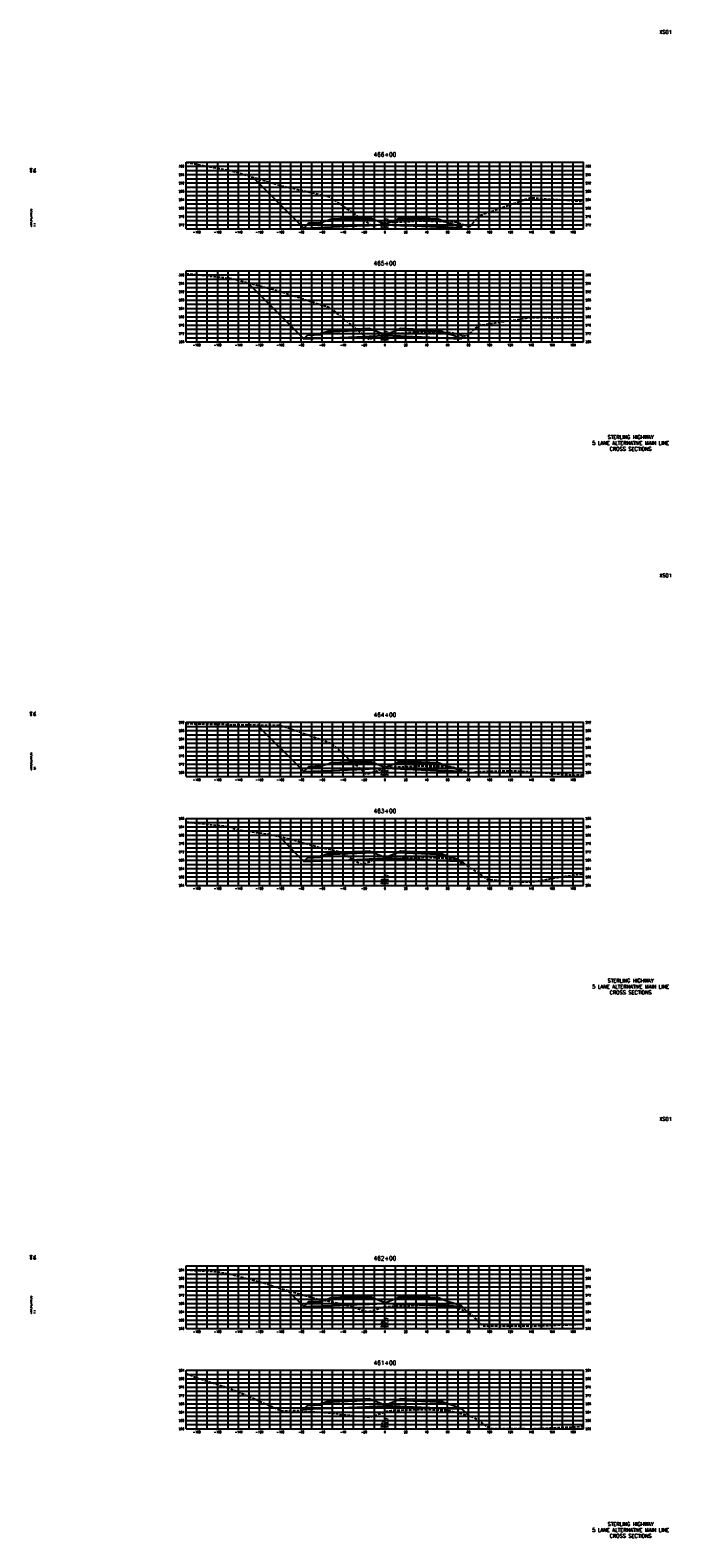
# Model space of a CAD drawing. Extents: x 37 to 10140, y -1968 to 9206.
# Tile 102 of 105: x 7337 to 7950, y 6776 to 8218. Entities that reach past the tile are written whole.
import ezdxf
from ezdxf.enums import TextEntityAlignment as Align

# ---------------------------------------------------------------- set-up
doc = ezdxf.new("R2010")
doc.units = 0
doc.header["$LTSCALE"] = 20
doc.header["$MEASUREMENT"] = 0
doc.linetypes.add('HIDDEN_050%', pattern=[0.1875, 0.125, -0.0625])
for name, color, linetype in [('S-AT-TXT175', 6, 'Continuous'), ('S-AT-TXT80', 1, 'Continuous'), ('XDATUM', 3, 'Continuous'), ('XEG', 1, 'HIDDEN_050%'), ('XFG', 2, 'Continuous'), ('XGRID', 251, 'Continuous'), ('XGRIDT', 2, 'Continuous'), ('XREF-BORDER', 7, 'Continuous')]:
    doc.layers.add(name, color=color, linetype=linetype)
doc.styles.add('L100', font='simplex.shx', dxfattribs={"height": 2})
doc.styles.add('L175', font='ROMANSM.shx', dxfattribs={"height": 3.5})
doc.styles.add('L80', font='ROMANSM.shx', dxfattribs={"height": 1.6})

# ---------------------------------------------------------------- blocks, each defined once
blk = doc.blocks.new('03025_00_att1')
at = {"layer": 'S-AT-TXT175', "style": 'L175'}
for tag, p in [('NUM', (32.402, 20.822)), ('LINE1', (30.64, 1.444)), ('LINE2', (30.64, 1.161)), ('LINE3', (30.64, 0.877))]:
    blk.add_attdef(tag, text='', height=0.175, dxfattribs=at).set_placement(p, align=Align.CENTER)
at = {"layer": 'S-AT-TXT80', "style": 'L80'}
for tag, p in [('DESIGNED', (2.094, 14.201)), ('CHECKED', (2.265, 14.201)), ('DRAFTED', (2.436, 14.201)), ('PCTB', (2.094, 11.605)), ('PSCALE', (2.265, 11.605)), ('PVIEW', (2.436, 11.605))]:
    blk.add_attdef(tag, p, '', height=0.08, rotation=90, dxfattribs=at)

msp = doc.modelspace()

# ---------------------------------------------------------------- linework, layer by layer
at = {"layer": 'XDATUM', "flags": 128}
for points in [[(7549.7, 8077.5), (7598.4, 8028.9), (7625, 8029.9), (7657, 8031.2), (7661, 8031.4), (7676, 8032), (7691, 8031.4), (7695, 8031.2), (7727, 8029.9), (7749, 8029), (7749, 8029.9), (7751.3, 8032.2)], [(7544.8, 7976.4), (7598.4, 7922.9), (7625, 7923.9), (7657, 7925.2), (7661, 7925.4), (7676, 7926), (7691, 7925.4), (7695, 7925.2), (7727, 7923.9), (7749, 7923), (7749, 7923.9), (7751.1, 7926)], [(7553.8, 7553.4), (7598.4, 7508.9), (7625, 7509.9), (7657, 7511.2), (7661, 7511.4), (7676, 7512), (7691, 7511.4), (7695, 7511.2), (7727, 7509.9), (7749, 7509), (7749, 7509.9), (7749.3, 7510.2)], [(7574.4, 7446.9), (7598.4, 7422.9), (7625, 7423.9), (7657, 7425.2), (7661, 7425.4), (7676, 7426), (7691, 7425.4), (7695, 7425.2), (7727, 7423.9), (7749, 7423), (7749, 7423.9), (7753.2, 7419.7)], [(7582.9, 7012.4), (7598.4, 6996.9), (7625, 6997.9), (7657, 6999.2), (7661, 6999.4), (7676, 7000), (7691, 6999.4), (7695, 6999.2), (7727, 6997.9), (7749, 6997), (7749, 6997.9), (7755.2, 6991.7)], [(7597, 6897.4), (7598.4, 6898.9), (7625, 6899.9), (7657, 6901.2), (7661, 6901.4), (7676, 6902), (7691, 6901.4), (7695, 6901.2), (7727, 6899.9), (7749, 6899), (7749, 6899.9), (7756.6, 6892.4)]]:
    msp.add_lwpolyline(points, dxfattribs=at)
at = {"layer": 'XEG', "flags": 128}
for points in [[(7486, 8091.7), (7524.4, 8084.6), (7527.1, 8084.4), (7572.6, 8070.6), (7575.1, 8069.8), (7620.7, 8059.4), (7623.1, 8058.8), (7626, 8056.6), (7664.4, 8030.5), (7670.7, 8032.4), (7673.5, 8033.4), (7676, 8033.8), (7677.8, 8034.1), (7680, 8034.5), (7689.4, 8034.8), (7710.8, 8035.8), (7731.2, 8035.3), (7739.9, 8035.2), (7740.9, 8034.9), (7742.6, 8034.9), (7752.8, 8031.8), (7756.4, 8030.7), (7757.3, 8030.5), (7766.8, 8040.6), (7767.2, 8041.1), (7813.3, 8057.3), (7815.2, 8058), (7861.4, 8054.8), (7863.2, 8054.6), (7866, 8054.1)], [(7486, 7985.4), (7527.4, 7980.9), (7528.7, 7980.7), (7575.4, 7968.4), (7576.9, 7967.8), (7623.4, 7952.8), (7626.5, 7950.1), (7660.6, 7922.4), (7661.9, 7922.9), (7670, 7926), (7672.1, 7926.8), (7676, 7927.3), (7677.5, 7927.5), (7679.5, 7927.7), (7700.6, 7928.9), (7708.8, 7929.2), (7731.6, 7929.1), (7739.2, 7929), (7741.9, 7928.4), (7742.7, 7928.3), (7746, 7927.4), (7752.6, 7925.6), (7753.9, 7925.2), (7765.3, 7935), (7767.5, 7936.5), (7769.5, 7936.4), (7815.5, 7943.3), (7817.6, 7943.2), (7863.5, 7943.6), (7865.8, 7943.5), (7866, 7943.4)], [(7486, 7554.8), (7522.5, 7554.1), (7527.7, 7553.7), (7533, 7553.7), (7575.7, 7553.1), (7581.2, 7551.5), (7623.7, 7536.3), (7630.1, 7531), (7658.2, 7506.3), (7661.6, 7507.4), (7667.5, 7509.4), (7673.1, 7511.4), (7676, 7512.2), (7676.2, 7512.2), (7679.2, 7512.9), (7698, 7513.8), (7710.5, 7514.3), (7727.4, 7514), (7738.6, 7513.8), (7741.2, 7513), (7742.6, 7512.7), (7753, 7508.8), (7757.2, 7507.3), (7765.3, 7509), (7800.5, 7509.7), (7815.8, 7508.6), (7857.5, 7505.5), (7863.8, 7505.8), (7866, 7506)], [(7486, 7460.6), (7518.8, 7457.2), (7528, 7456.1), (7532.6, 7453.8), (7536.6, 7452.8), (7564, 7449.2), (7581.5, 7445.3), (7612.5, 7436.6), (7628.6, 7433.3), (7629.5, 7433.1), (7634.2, 7431.4), (7653.5, 7420.1), (7655.8, 7420.4), (7666.2, 7424.8), (7672.8, 7425.3), (7673, 7425.3), (7676, 7425.3), (7679.5, 7425.4), (7690.7, 7425.9), (7710.8, 7426.8), (7724.2, 7426.5), (7738.1, 7426.1), (7740.1, 7425.3), (7742.2, 7424.6), (7748.5, 7422), (7751.5, 7420.9), (7763.5, 7412.9), (7773.8, 7406), (7793.8, 7403.8), (7816.1, 7403.2), (7853.8, 7409.6), (7864.1, 7410.6), (7866, 7410.8)], [(7486, 7032), (7515.1, 7030.5), (7528.3, 7028), (7563, 7018.7), (7576.3, 7014.3), (7610.9, 7004.3), (7624.4, 7001.7), (7635.3, 6999.7), (7659.6, 6992), (7668.8, 6994.6), (7674.7, 6996.7), (7676, 6996.9), (7676.5, 6997), (7680.9, 6997.4), (7692.6, 6997.8), (7711, 6998.6), (7721.6, 6998.4), (7737.7, 6998), (7739.7, 6997.4), (7741.2, 6997), (7750.4, 6993.7), (7754.6, 6992.2), (7760.1, 6988), (7769.9, 6978.4), (7786.7, 6978.6), (7802.7, 6978.5), (7816.4, 6978.6), (7830.5, 6978.9), (7864.4, 6980.1), (7866, 6980.2)], [(7486, 6933), (7497.8, 6928.2), (7528.6, 6918.4), (7545.9, 6911.1), (7576.7, 6897.3), (7594.1, 6897.7), (7624.7, 6895.1), (7650.1, 6892.1), (7661.9, 6891.2), (7673.6, 6895.3), (7674.5, 6895.6), (7676, 6896.1), (7678, 6896.8), (7679, 6897), (7682.1, 6897.7), (7688.8, 6897.9), (7711.1, 6898.6), (7717.4, 6898.4), (7737.2, 6897.7), (7738.2, 6897.4), (7740.8, 6896.7), (7747.2, 6895.1), (7760.4, 6891.3), (7772.9, 6882.7), (7777.4, 6880.3), (7790.7, 6880.4), (7816.7, 6880.1), (7834.8, 6880.9), (7864.7, 6882.3), (7866, 6882.3)]]:
    msp.add_lwpolyline(points, dxfattribs=at)
at = {"layer": 'XFG', "flags": 128}
for points in [[(7598.4, 8028.9), (7598.4, 8028.9), (7549.7, 8077.5)], [(7676, 8032.7), (7664, 8037.5), (7661, 8037.4), (7657, 8037.2), (7625, 8035.9), (7620.4, 8035.7), (7615, 8033.9), (7615, 8032.9), (7602, 8032.4), (7598.4, 8028.9), (7625, 8029.9), (7657, 8031.2), (7661, 8031.4), (7676, 8032), (7676, 8032.7)], [(7661, 8037.7), (7657, 8037.5), (7625, 8036.3), (7625, 8037.3), (7620.4, 8035.7), (7625, 8035.9), (7657, 8037.2), (7661, 8037.4), (7664, 8037.5), (7661, 8038.7), (7661, 8037.7)], [(7661, 8038.7), (7657, 8038.5), (7625, 8037.3), (7625, 8036.9), (7657, 8038.2), (7661, 8038.4), (7661, 8038.7)], [(7661, 8038.4), (7657, 8038.2), (7625, 8036.9), (7625, 8036.3), (7657, 8037.5), (7661, 8037.7), (7661, 8038.4)], [(7676, 8032.7), (7688, 8037.5), (7691, 8037.4), (7695, 8037.2), (7727, 8035.9), (7731.6, 8035.7), (7749, 8029.9), (7749, 8029), (7727, 8029.9), (7695, 8031.2), (7691, 8031.4), (7676, 8032)], [(7691, 8038.7), (7688, 8037.5), (7691, 8037.4), (7695, 8037.2), (7727, 8035.9), (7731.6, 8035.7), (7727, 8037.3), (7727, 8036.3), (7695, 8037.5), (7691, 8037.7), (7691, 8038.7)], [(7691, 8038.7), (7691, 8038.4), (7695, 8038.2), (7727, 8036.9), (7727, 8037.3), (7695, 8038.5), (7691, 8038.7)], [(7691, 8038.4), (7691, 8037.7), (7695, 8037.5), (7727, 8036.3), (7727, 8036.9), (7695, 8038.2), (7691, 8038.4)], [(7615, 8033.9), (7614, 8033.9), (7614, 8033.5), (7604, 8033.1), (7604, 8033.5), (7603, 8033.4), (7602, 8032.4), (7615, 8032.9), (7615, 8033.9)], [(7614, 8033.9), (7604, 8033.5), (7604, 8033.1), (7614, 8033.5), (7614, 8033.9)], [(7749, 8029.9), (7749, 8029.9), (7751.3, 8032.2)], [(7598.4, 7922.9), (7598.4, 7922.9), (7544.8, 7976.4)], [(7676, 7926.7), (7664, 7931.5), (7661, 7931.4), (7657, 7931.2), (7625, 7929.9), (7620.4, 7929.7), (7615, 7927.9), (7615, 7926.9), (7602, 7926.4), (7598.4, 7922.9), (7625, 7923.9), (7657, 7925.2), (7661, 7925.4), (7676, 7926), (7676, 7926.7)], [(7615, 7927.9), (7614, 7927.9), (7614, 7927.5), (7604, 7927.1), (7604, 7927.5), (7603, 7927.4), (7602, 7926.4), (7615, 7926.9), (7615, 7927.9)], [(7614, 7927.9), (7604, 7927.5), (7604, 7927.1), (7614, 7927.5), (7614, 7927.9)], [(7661, 7931.7), (7657, 7931.5), (7625, 7930.3), (7625, 7931.3), (7620.4, 7929.7), (7625, 7929.9), (7657, 7931.2), (7661, 7931.4), (7664, 7931.5), (7661, 7932.7), (7661, 7931.7)], [(7661, 7932.7), (7657, 7932.5), (7625, 7931.3), (7625, 7930.9), (7657, 7932.2), (7661, 7932.4), (7661, 7932.7)], [(7661, 7932.4), (7657, 7932.2), (7625, 7930.9), (7625, 7930.3), (7657, 7931.5), (7661, 7931.7), (7661, 7932.4)], [(7676, 7926.7), (7688, 7931.5), (7691, 7931.4), (7695, 7931.2), (7727, 7929.9), (7731.6, 7929.7), (7749, 7923.9), (7749, 7923), (7727, 7923.9), (7695, 7925.2), (7691, 7925.4), (7676, 7926)], [(7691, 7932.7), (7688, 7931.5), (7691, 7931.4), (7695, 7931.2), (7727, 7929.9), (7731.6, 7929.7), (7727, 7931.3), (7727, 7930.3), (7695, 7931.5), (7691, 7931.7), (7691, 7932.7)], [(7691, 7932.7), (7691, 7932.4), (7695, 7932.2), (7727, 7930.9), (7727, 7931.3), (7695, 7932.5), (7691, 7932.7)], [(7691, 7932.4), (7691, 7931.7), (7695, 7931.5), (7727, 7930.3), (7727, 7930.9), (7695, 7932.2), (7691, 7932.4)], [(7749, 7923.9), (7749, 7923.9), (7751.1, 7926)], [(7598.4, 7508.9), (7598.4, 7508.9), (7553.8, 7553.4)], [(7676, 7512.7), (7664, 7517.5), (7661, 7517.4), (7657, 7517.2), (7625, 7515.9), (7620.4, 7515.7), (7615, 7513.9), (7615, 7512.9), (7602, 7512.4), (7598.4, 7508.9), (7625, 7509.9), (7657, 7511.2), (7661, 7511.4), (7676, 7512), (7676, 7512.7)], [(7661, 7517.7), (7657, 7517.5), (7625, 7516.3), (7625, 7517.3), (7620.4, 7515.7), (7625, 7515.9), (7657, 7517.2), (7661, 7517.4), (7664, 7517.5), (7661, 7518.7), (7661, 7517.7)], [(7661, 7518.7), (7657, 7518.5), (7625, 7517.3), (7625, 7516.9), (7657, 7518.2), (7661, 7518.4), (7661, 7518.7)], [(7661, 7518.4), (7657, 7518.2), (7625, 7516.9), (7625, 7516.3), (7657, 7517.5), (7661, 7517.7), (7661, 7518.4)], [(7676, 7512.7), (7688, 7517.5), (7691, 7517.4), (7695, 7517.2), (7727, 7515.9), (7731.6, 7515.7), (7749, 7509.9), (7749, 7509), (7727, 7509.9), (7695, 7511.2), (7691, 7511.4), (7676, 7512)], [(7691, 7518.7), (7688, 7517.5), (7691, 7517.4), (7695, 7517.2), (7727, 7515.9), (7731.6, 7515.7), (7727, 7517.3), (7727, 7516.3), (7695, 7517.5), (7691, 7517.7), (7691, 7518.7)], [(7691, 7518.7), (7691, 7518.4), (7695, 7518.2), (7727, 7516.9), (7727, 7517.3), (7695, 7518.5), (7691, 7518.7)], [(7691, 7518.4), (7691, 7517.7), (7695, 7517.5), (7727, 7516.3), (7727, 7516.9), (7695, 7518.2), (7691, 7518.4)], [(7615, 7513.9), (7614, 7513.9), (7614, 7513.5), (7604, 7513.1), (7604, 7513.5), (7603, 7513.4), (7602, 7512.4), (7615, 7512.9), (7615, 7513.9)], [(7614, 7513.9), (7604, 7513.5), (7604, 7513.1), (7614, 7513.5), (7614, 7513.9)], [(7749, 7509.9), (7749, 7509.9), (7749.3, 7510.2)], [(7598.4, 7422.9), (7598.4, 7422.9), (7574.4, 7446.9)], [(7676, 7426.7), (7664, 7431.5), (7661, 7431.4), (7657, 7431.2), (7625, 7429.9), (7620.4, 7429.7), (7615, 7427.9), (7615, 7426.9), (7602, 7426.4), (7598.4, 7422.9), (7625, 7423.9), (7657, 7425.2), (7661, 7425.4), (7676, 7426), (7676, 7426.7)], [(7661, 7431.7), (7657, 7431.5), (7625, 7430.3), (7625, 7431.3), (7620.4, 7429.7), (7625, 7429.9), (7657, 7431.2), (7661, 7431.4), (7664, 7431.5), (7661, 7432.7), (7661, 7431.7)], [(7661, 7432.7), (7657, 7432.5), (7625, 7431.3), (7625, 7430.9), (7657, 7432.2), (7661, 7432.4), (7661, 7432.7)], [(7661, 7432.4), (7657, 7432.2), (7625, 7430.9), (7625, 7430.3), (7657, 7431.5), (7661, 7431.7), (7661, 7432.4)], [(7676, 7426.7), (7688, 7431.5), (7691, 7431.4), (7695, 7431.2), (7727, 7429.9), (7731.6, 7429.7), (7749, 7423.9), (7749, 7423), (7727, 7423.9), (7695, 7425.2), (7691, 7425.4), (7676, 7426)], [(7691, 7432.7), (7688, 7431.5), (7691, 7431.4), (7695, 7431.2), (7727, 7429.9), (7731.6, 7429.7), (7727, 7431.3), (7727, 7430.3), (7695, 7431.5), (7691, 7431.7), (7691, 7432.7)], [(7691, 7432.7), (7691, 7432.4), (7695, 7432.2), (7727, 7430.9), (7727, 7431.3), (7695, 7432.5), (7691, 7432.7)], [(7691, 7432.4), (7691, 7431.7), (7695, 7431.5), (7727, 7430.3), (7727, 7430.9), (7695, 7432.2), (7691, 7432.4)], [(7615, 7427.9), (7614, 7427.9), (7614, 7427.5), (7604, 7427.1), (7604, 7427.5), (7603, 7427.4), (7602, 7426.4), (7615, 7426.9), (7615, 7427.9)], [(7614, 7427.9), (7604, 7427.5), (7604, 7427.1), (7614, 7427.5), (7614, 7427.9)], [(7749, 7423.9), (7749, 7423.9), (7753.2, 7419.7)], [(7598.4, 6996.9), (7598.4, 6996.9), (7582.9, 7012.4)], [(7676, 7000.7), (7664, 7005.5), (7661, 7005.4), (7657, 7005.2), (7625, 7003.9), (7620.4, 7003.7), (7615, 7001.9), (7615, 7000.9), (7602, 7000.4), (7598.4, 6996.9), (7625, 6997.9), (7657, 6999.2), (7661, 6999.4), (7676, 7000), (7676, 7000.7)], [(7615, 7001.9), (7614, 7001.9), (7614, 7001.5), (7604, 7001.1), (7604, 7001.5), (7603, 7001.4), (7602, 7000.4), (7615, 7000.9), (7615, 7001.9)], [(7614, 7001.9), (7604, 7001.5), (7604, 7001.1), (7614, 7001.5), (7614, 7001.9)], [(7661, 7005.7), (7657, 7005.5), (7625, 7004.3), (7625, 7005.3), (7620.4, 7003.7), (7625, 7003.9), (7657, 7005.2), (7661, 7005.4), (7664, 7005.5), (7661, 7006.7), (7661, 7005.7)], [(7661, 7006.7), (7657, 7006.5), (7625, 7005.3), (7625, 7004.9), (7657, 7006.2), (7661, 7006.4), (7661, 7006.7)], [(7661, 7006.4), (7657, 7006.2), (7625, 7004.9), (7625, 7004.3), (7657, 7005.5), (7661, 7005.7), (7661, 7006.4)], [(7676, 7000.7), (7688, 7005.5), (7691, 7005.4), (7695, 7005.2), (7727, 7003.9), (7731.6, 7003.7), (7749, 6997.9), (7749, 6997), (7727, 6997.9), (7695, 6999.2), (7691, 6999.4), (7676, 7000)], [(7691, 7006.7), (7688, 7005.5), (7691, 7005.4), (7695, 7005.2), (7727, 7003.9), (7731.6, 7003.7), (7727, 7005.3), (7727, 7004.3), (7695, 7005.5), (7691, 7005.7), (7691, 7006.7)], [(7691, 7006.7), (7691, 7006.4), (7695, 7006.2), (7727, 7004.9), (7727, 7005.3), (7695, 7006.5), (7691, 7006.7)], [(7691, 7006.4), (7691, 7005.7), (7695, 7005.5), (7727, 7004.3), (7727, 7004.9), (7695, 7006.2), (7691, 7006.4)], [(7749, 6997.9), (7749, 6997.9), (7755.2, 6991.7)], [(7598.4, 6898.9), (7598.4, 6898.9), (7597, 6897.4)], [(7676, 6902.7), (7664, 6907.5), (7661, 6907.4), (7657, 6907.2), (7625, 6905.9), (7620.4, 6905.7), (7615, 6903.9), (7615, 6902.9), (7602, 6902.4), (7598.4, 6898.9), (7625, 6899.9), (7657, 6901.2), (7661, 6901.4), (7676, 6902), (7676, 6902.7)], [(7615, 6903.9), (7614, 6903.9), (7614, 6903.5), (7604, 6903.1), (7604, 6903.5), (7603, 6903.4), (7602, 6902.4), (7615, 6902.9), (7615, 6903.9)], [(7614, 6903.9), (7604, 6903.5), (7604, 6903.1), (7614, 6903.5), (7614, 6903.9)], [(7661, 6907.7), (7657, 6907.5), (7625, 6906.3), (7625, 6907.3), (7620.4, 6905.7), (7625, 6905.9), (7657, 6907.2), (7661, 6907.4), (7664, 6907.5), (7661, 6908.7), (7661, 6907.7)], [(7661, 6908.7), (7657, 6908.5), (7625, 6907.3), (7625, 6906.9), (7657, 6908.2), (7661, 6908.4), (7661, 6908.7)], [(7661, 6908.4), (7657, 6908.2), (7625, 6906.9), (7625, 6906.3), (7657, 6907.5), (7661, 6907.7), (7661, 6908.4)], [(7676, 6902.7), (7688, 6907.5), (7691, 6907.4), (7695, 6907.2), (7727, 6905.9), (7731.6, 6905.7), (7749, 6899.9), (7749, 6899), (7727, 6899.9), (7695, 6901.2), (7691, 6901.4), (7676, 6902)], [(7691, 6908.7), (7688, 6907.5), (7691, 6907.4), (7695, 6907.2), (7727, 6905.9), (7731.6, 6905.7), (7727, 6907.3), (7727, 6906.3), (7695, 6907.5), (7691, 6907.7), (7691, 6908.7)], [(7691, 6908.7), (7691, 6908.4), (7695, 6908.2), (7727, 6906.9), (7727, 6907.3), (7695, 6908.5), (7691, 6908.7)], [(7691, 6908.4), (7691, 6907.7), (7695, 6907.5), (7727, 6906.3), (7727, 6906.9), (7695, 6908.2), (7691, 6908.4)], [(7749, 6899.9), (7749, 6899.9), (7756.6, 6892.4)]]:
    msp.add_lwpolyline(points, dxfattribs=at)
at = {"layer": 'XGRID'}
for p, q in [((7486, 8028), (7486, 8092)), ((7486, 8092), (7866, 8092)), ((7486, 8088), (7866, 8088)), ((7486, 8084), (7866, 8084)), ((7486, 8080), (7866, 8080)), ((7496, 8028), (7496, 8092)), ((7506, 8028), (7506, 8092)), ((7516, 8028), (7516, 8092)), ((7526, 8028), (7526, 8092)), ((7536, 8028), (7536, 8092)), ((7546, 8028), (7546, 8092)), ((7556, 8028), (7556, 8092)), ((7566, 8028), (7566, 8092)), ((7576, 8028), (7576, 8092)), ((7586, 8028), (7586, 8092)), ((7596, 8028), (7596, 8092)), ((7606, 8028), (7606, 8092)), ((7616, 8028), (7616, 8092)), ((7626, 8028), (7626, 8092)), ((7636, 8028), (7636, 8092)), ((7646, 8028), (7646, 8092)), ((7656, 8028), (7656, 8092)), ((7666, 8028), (7666, 8092)), ((7676, 8028), (7676, 8092)), ((7686, 8028), (7686, 8092)), ((7696, 8028), (7696, 8092)), ((7706, 8028), (7706, 8092)), ((7716, 8028), (7716, 8092)), ((7726, 8028), (7726, 8092)), ((7736, 8028), (7736, 8092)), ((7746, 8028), (7746, 8092)), ((7756, 8028), (7756, 8092)), ((7766, 8028), (7766, 8092)), ((7776, 8028), (7776, 8092)), ((7786, 8028), (7786, 8092)), ((7796, 8028), (7796, 8092)), ((7806, 8028), (7806, 8092)), ((7816, 8028), (7816, 8092)), ((7826, 8028), (7826, 8092)), ((7836, 8028), (7836, 8092)), ((7846, 8028), (7846, 8092)), ((7856, 8028), (7856, 8092)), ((7866, 8028), (7866, 8092)), ((7486, 8076), (7866, 8076)), ((7486, 8072), (7866, 8072)), ((7486, 8068), (7866, 8068)), ((7486, 8064), (7866, 8064)), ((7486, 8060), (7866, 8060)), ((7486, 8056), (7866, 8056)), ((7486, 8052), (7866, 8052)), ((7486, 8048), (7866, 8048)), ((7486, 8044), (7866, 8044)), ((7486, 8040), (7866, 8040)), ((7486, 8036), (7866, 8036)), ((7486, 8032), (7866, 8032)), ((7486, 8028), (7866, 8028)), ((7486, 7920), (7486, 7988)), ((7486, 7988), (7866, 7988)), ((7486, 7984), (7866, 7984)), ((7486, 7980), (7866, 7980)), ((7496, 7920), (7496, 7988)), ((7506, 7920), (7506, 7988)), ((7516, 7920), (7516, 7988)), ((7526, 7920), (7526, 7988)), ((7536, 7920), (7536, 7988)), ((7546, 7920), (7546, 7988)), ((7556, 7920), (7556, 7988)), ((7566, 7920), (7566, 7988)), ((7576, 7920), (7576, 7988)), ((7586, 7920), (7586, 7988)), ((7596, 7920), (7596, 7988)), ((7606, 7920), (7606, 7988)), ((7616, 7920), (7616, 7988)), ((7626, 7920), (7626, 7988)), ((7636, 7920), (7636, 7988)), ((7646, 7920), (7646, 7988)), ((7656, 7920), (7656, 7988)), ((7666, 7920), (7666, 7988)), ((7676, 7920), (7676, 7988)), ((7686, 7920), (7686, 7988)), ((7696, 7920), (7696, 7988)), ((7706, 7920), (7706, 7988)), ((7716, 7920), (7716, 7988)), ((7726, 7920), (7726, 7988)), ((7736, 7920), (7736, 7988)), ((7746, 7920), (7746, 7988)), ((7756, 7920), (7756, 7988)), ((7766, 7920), (7766, 7988)), ((7776, 7920), (7776, 7988)), ((7786, 7920), (7786, 7988)), ((7796, 7920), (7796, 7988)), ((7806, 7920), (7806, 7988)), ((7816, 7920), (7816, 7988)), ((7826, 7920), (7826, 7988)), ((7836, 7920), (7836, 7988)), ((7846, 7920), (7846, 7988)), ((7856, 7920), (7856, 7988)), ((7866, 7920), (7866, 7988)), ((7486, 7976), (7866, 7976)), ((7486, 7972), (7866, 7972)), ((7486, 7968), (7866, 7968)), ((7486, 7964), (7866, 7964)), ((7486, 7960), (7866, 7960)), ((7486, 7956), (7866, 7956)), ((7486, 7952), (7866, 7952)), ((7486, 7948), (7866, 7948)), ((7486, 7944), (7866, 7944)), ((7486, 7940), (7866, 7940)), ((7486, 7936), (7866, 7936)), ((7486, 7932), (7866, 7932)), ((7486, 7928), (7866, 7928)), ((7486, 7924), (7866, 7924)), ((7486, 7920), (7866, 7920)), ((7486, 7504), (7486, 7556)), ((7486, 7556), (7866, 7556)), ((7486, 7552), (7866, 7552)), ((7486, 7548), (7866, 7548)), ((7496, 7504), (7496, 7556)), ((7506, 7504), (7506, 7556)), ((7516, 7504), (7516, 7556)), ((7526, 7504), (7526, 7556)), ((7536, 7504), (7536, 7556)), ((7546, 7504), (7546, 7556)), ((7556, 7504), (7556, 7556)), ((7566, 7504), (7566, 7556)), ((7576, 7504), (7576, 7556)), ((7586, 7504), (7586, 7556)), ((7596, 7504), (7596, 7556)), ((7606, 7504), (7606, 7556)), ((7616, 7504), (7616, 7556)), ((7626, 7504), (7626, 7556)), ((7636, 7504), (7636, 7556)), ((7646, 7504), (7646, 7556)), ((7656, 7504), (7656, 7556)), ((7666, 7504), (7666, 7556)), ((7676, 7504), (7676, 7556)), ((7686, 7504), (7686, 7556)), ((7696, 7504), (7696, 7556)), ((7706, 7504), (7706, 7556)), ((7716, 7504), (7716, 7556)), ((7726, 7504), (7726, 7556)), ((7736, 7504), (7736, 7556)), ((7746, 7504), (7746, 7556)), ((7756, 7504), (7756, 7556)), ((7766, 7504), (7766, 7556)), ((7776, 7504), (7776, 7556)), ((7786, 7504), (7786, 7556)), ((7796, 7504), (7796, 7556)), ((7806, 7504), (7806, 7556)), ((7816, 7504), (7816, 7556)), ((7826, 7504), (7826, 7556)), ((7836, 7504), (7836, 7556)), ((7846, 7504), (7846, 7556)), ((7856, 7504), (7856, 7556)), ((7866, 7504), (7866, 7556)), ((7486, 7544), (7866, 7544)), ((7486, 7540), (7866, 7540)), ((7486, 7536), (7866, 7536)), ((7486, 7532), (7866, 7532)), ((7486, 7528), (7866, 7528)), ((7486, 7524), (7866, 7524)), ((7486, 7520), (7866, 7520)), ((7486, 7516), (7866, 7516)), ((7486, 7512), (7866, 7512)), ((7486, 7508), (7866, 7508)), ((7486, 7504), (7866, 7504)), ((7486, 7400), (7486, 7464)), ((7486, 7464), (7866, 7464)), ((7486, 7460), (7866, 7460)), ((7496, 7400), (7496, 7464)), ((7506, 7400), (7506, 7464)), ((7516, 7400), (7516, 7464)), ((7526, 7400), (7526, 7464)), ((7536, 7400), (7536, 7464)), ((7546, 7400), (7546, 7464)), ((7556, 7400), (7556, 7464)), ((7566, 7400), (7566, 7464)), ((7576, 7400), (7576, 7464)), ((7586, 7400), (7586, 7464)), ((7596, 7400), (7596, 7464)), ((7606, 7400), (7606, 7464)), ((7616, 7400), (7616, 7464)), ((7626, 7400), (7626, 7464)), ((7636, 7400), (7636, 7464)), ((7646, 7400), (7646, 7464)), ((7656, 7400), (7656, 7464)), ((7666, 7400), (7666, 7464)), ((7676, 7400), (7676, 7464)), ((7686, 7400), (7686, 7464)), ((7696, 7400), (7696, 7464)), ((7706, 7400), (7706, 7464)), ((7716, 7400), (7716, 7464)), ((7726, 7400), (7726, 7464)), ((7736, 7400), (7736, 7464)), ((7746, 7400), (7746, 7464)), ((7756, 7400), (7756, 7464)), ((7766, 7400), (7766, 7464)), ((7776, 7400), (7776, 7464)), ((7786, 7400), (7786, 7464)), ((7796, 7400), (7796, 7464)), ((7806, 7400), (7806, 7464)), ((7816, 7400), (7816, 7464)), ((7826, 7400), (7826, 7464)), ((7836, 7400), (7836, 7464)), ((7846, 7400), (7846, 7464)), ((7856, 7400), (7856, 7464)), ((7866, 7400), (7866, 7464)), ((7486, 7456), (7866, 7456)), ((7486, 7452), (7866, 7452)), ((7486, 7448), (7866, 7448)), ((7486, 7444), (7866, 7444)), ((7486, 7440), (7866, 7440)), ((7486, 7436), (7866, 7436)), ((7486, 7432), (7866, 7432)), ((7486, 7428), (7866, 7428)), ((7486, 7424), (7866, 7424)), ((7486, 7420), (7866, 7420)), ((7486, 7416), (7866, 7416)), ((7486, 7412), (7866, 7412)), ((7486, 7408), (7866, 7408)), ((7486, 7404), (7866, 7404)), ((7486, 7400), (7866, 7400)), ((7486, 6976), (7486, 7036)), ((7486, 7036), (7866, 7036)), ((7486, 7032), (7866, 7032)), ((7486, 7028), (7866, 7028)), ((7496, 6976), (7496, 7036)), ((7506, 6976), (7506, 7036)), ((7516, 6976), (7516, 7036)), ((7526, 6976), (7526, 7036)), ((7536, 6976), (7536, 7036)), ((7546, 6976), (7546, 7036)), ((7556, 6976), (7556, 7036)), ((7566, 6976), (7566, 7036)), ((7576, 6976), (7576, 7036)), ((7586, 6976), (7586, 7036)), ((7596, 6976), (7596, 7036)), ((7606, 6976), (7606, 7036)), ((7616, 6976), (7616, 7036)), ((7626, 6976), (7626, 7036)), ((7636, 6976), (7636, 7036)), ((7646, 6976), (7646, 7036)), ((7656, 6976), (7656, 7036)), ((7666, 6976), (7666, 7036)), ((7676, 6976), (7676, 7036)), ((7686, 6976), (7686, 7036)), ((7696, 6976), (7696, 7036)), ((7706, 6976), (7706, 7036)), ((7716, 6976), (7716, 7036)), ((7726, 6976), (7726, 7036)), ((7736, 6976), (7736, 7036)), ((7746, 6976), (7746, 7036)), ((7756, 6976), (7756, 7036)), ((7766, 6976), (7766, 7036)), ((7776, 6976), (7776, 7036)), ((7786, 6976), (7786, 7036)), ((7796, 6976), (7796, 7036)), ((7806, 6976), (7806, 7036)), ((7816, 6976), (7816, 7036)), ((7826, 6976), (7826, 7036)), ((7836, 6976), (7836, 7036)), ((7846, 6976), (7846, 7036)), ((7856, 6976), (7856, 7036)), ((7866, 6976), (7866, 7036)), ((7486, 7024), (7866, 7024)), ((7486, 7020), (7866, 7020)), ((7486, 7016), (7866, 7016)), ((7486, 7012), (7866, 7012)), ((7486, 7008), (7866, 7008)), ((7486, 7004), (7866, 7004)), ((7486, 7000), (7866, 7000)), ((7486, 6996), (7866, 6996)), ((7486, 6992), (7866, 6992)), ((7486, 6988), (7866, 6988)), ((7486, 6984), (7866, 6984)), ((7486, 6980), (7866, 6980)), ((7486, 6976), (7866, 6976)), ((7486, 6880), (7486, 6936)), ((7486, 6936), (7866, 6936)), ((7486, 6932), (7866, 6932)), ((7486, 6928), (7866, 6928)), ((7496, 6880), (7496, 6936)), ((7506, 6880), (7506, 6936)), ((7516, 6880), (7516, 6936)), ((7526, 6880), (7526, 6936)), ((7536, 6880), (7536, 6936)), ((7546, 6880), (7546, 6936)), ((7556, 6880), (7556, 6936)), ((7566, 6880), (7566, 6936)), ((7576, 6880), (7576, 6936)), ((7586, 6880), (7586, 6936)), ((7596, 6880), (7596, 6936)), ((7606, 6880), (7606, 6936)), ((7616, 6880), (7616, 6936)), ((7626, 6880), (7626, 6936)), ((7636, 6880), (7636, 6936)), ((7646, 6880), (7646, 6936)), ((7656, 6880), (7656, 6936)), ((7666, 6880), (7666, 6936)), ((7676, 6880), (7676, 6936)), ((7686, 6880), (7686, 6936)), ((7696, 6880), (7696, 6936)), ((7706, 6880), (7706, 6936)), ((7716, 6880), (7716, 6936)), ((7726, 6880), (7726, 6936)), ((7736, 6880), (7736, 6936)), ((7746, 6880), (7746, 6936)), ((7756, 6880), (7756, 6936)), ((7766, 6880), (7766, 6936)), ((7776, 6880), (7776, 6936)), ((7786, 6880), (7786, 6936)), ((7796, 6880), (7796, 6936)), ((7806, 6880), (7806, 6936)), ((7816, 6880), (7816, 6936)), ((7826, 6880), (7826, 6936)), ((7836, 6880), (7836, 6936)), ((7846, 6880), (7846, 6936)), ((7856, 6880), (7856, 6936)), ((7866, 6880), (7866, 6936)), ((7486, 6924), (7866, 6924)), ((7486, 6920), (7866, 6920)), ((7486, 6916), (7866, 6916)), ((7486, 6912), (7866, 6912)), ((7486, 6908), (7866, 6908)), ((7486, 6904), (7866, 6904)), ((7486, 6900), (7866, 6900)), ((7486, 6896), (7866, 6896)), ((7486, 6892), (7866, 6892)), ((7486, 6888), (7866, 6888)), ((7486, 6884), (7866, 6884)), ((7486, 6880), (7866, 6880))]:
    msp.add_line(p, q, dxfattribs=at)

# ---------------------------------------------------------------- block references
at = {"layer": 'XREF-BORDER'}
ref = msp.add_blockref('03025_00_att1', (7296.4, 7798.2), dxfattribs=dict(at, xscale=20, yscale=20, zscale=20))
ref.add_attrib('LINE1', 'STERLING HIGHWAY', dxfattribs={"layer": 'S-AT-TXT175', "height": 3.5, "style": 'L175'}).set_placement((7911.1, 7827.1), align=Align.CENTER)
ref.add_attrib('LINE2', '5 LANE ALTERNATIVE MAIN LINE', dxfattribs={"layer": 'S-AT-TXT175', "height": 3.5, "style": 'L175'}).set_placement((7911.1, 7821.4), align=Align.CENTER)
ref.add_attrib('LINE3', 'CROSS SECTIONS', dxfattribs={"layer": 'S-AT-TXT175', "height": 3.5, "style": 'L175'}).set_placement((7911.1, 7815.8), align=Align.CENTER)
ref.add_attrib('NUM', 'XS01', dxfattribs={"layer": 'S-AT-TXT175', "height": 3.5, "style": 'L175'}).set_placement((7944.5, 8214.7), align=Align.CENTER)
ref.add_attrib('DESIGNED', 'CAB', (7338.3, 8082.2), dxfattribs={"layer": 'S-AT-TXT80', "height": 1.6, "rotation": 90, "style": 'L80'})
ref.add_attrib('CHECKED', 'DRL', (7341.7, 8082.2), dxfattribs={"layer": 'S-AT-TXT80', "height": 1.6, "rotation": 90, "style": 'L80'})
ref.add_attrib('PCTB', 'adot_hs,adot_fs', (7338.3, 8030.3), dxfattribs={"layer": 'S-AT-TXT80', "height": 1.6, "rotation": 90, "style": 'L80'})
ref.add_attrib('PSCALE', '1:1', (7341.7, 8030.3), dxfattribs={"layer": 'S-AT-TXT80', "height": 1.6, "rotation": 90, "style": 'L80'})
ref = msp.add_blockref('03025_00_att1', (7296.4, 7278.2), dxfattribs=dict(at, xscale=20, yscale=20, zscale=20))
ref.add_attrib('LINE1', 'STERLING HIGHWAY', dxfattribs={"layer": 'S-AT-TXT175', "height": 3.5, "style": 'L175'}).set_placement((7911.1, 7307.1), align=Align.CENTER)
ref.add_attrib('LINE2', '5 LANE ALTERNATIVE MAIN LINE', dxfattribs={"layer": 'S-AT-TXT175', "height": 3.5, "style": 'L175'}).set_placement((7911.1, 7301.4), align=Align.CENTER)
ref.add_attrib('LINE3', 'CROSS SECTIONS', dxfattribs={"layer": 'S-AT-TXT175', "height": 3.5, "style": 'L175'}).set_placement((7911.1, 7295.8), align=Align.CENTER)
ref.add_attrib('NUM', 'XS01', dxfattribs={"layer": 'S-AT-TXT175', "height": 3.5, "style": 'L175'}).set_placement((7944.5, 7694.7), align=Align.CENTER)
ref.add_attrib('DESIGNED', 'CAB', (7338.3, 7562.2), dxfattribs={"layer": 'S-AT-TXT80', "height": 1.6, "rotation": 90, "style": 'L80'})
ref.add_attrib('CHECKED', 'DRL', (7341.7, 7562.2), dxfattribs={"layer": 'S-AT-TXT80', "height": 1.6, "rotation": 90, "style": 'L80'})
ref.add_attrib('PCTB', 'adot_hs,adot_fs', (7338.3, 7510.3), dxfattribs={"layer": 'S-AT-TXT80', "height": 1.6, "rotation": 90, "style": 'L80'})
ref.add_attrib('PSCALE', '1:1', (7341.7, 7510.3), dxfattribs={"layer": 'S-AT-TXT80', "height": 1.6, "rotation": 90, "style": 'L80'})
ref = msp.add_blockref('03025_00_att1', (7296.4, 6758.2), dxfattribs=dict(at, xscale=20, yscale=20, zscale=20))
ref.add_attrib('LINE1', 'STERLING HIGHWAY', dxfattribs={"layer": 'S-AT-TXT175', "height": 3.5, "style": 'L175'}).set_placement((7911.1, 6787.1), align=Align.CENTER)
ref.add_attrib('LINE2', '5 LANE ALTERNATIVE MAIN LINE', dxfattribs={"layer": 'S-AT-TXT175', "height": 3.5, "style": 'L175'}).set_placement((7911.1, 6781.4), align=Align.CENTER)
ref.add_attrib('LINE3', 'CROSS SECTIONS', dxfattribs={"layer": 'S-AT-TXT175', "height": 3.5, "style": 'L175'}).set_placement((7911.1, 6775.8), align=Align.CENTER)
ref.add_attrib('NUM', 'XS01', dxfattribs={"layer": 'S-AT-TXT175', "height": 3.5, "style": 'L175'}).set_placement((7944.5, 7174.7), align=Align.CENTER)
ref.add_attrib('DESIGNED', 'CAB', (7338.3, 7042.2), dxfattribs={"layer": 'S-AT-TXT80', "height": 1.6, "rotation": 90, "style": 'L80'})
ref.add_attrib('CHECKED', 'DRL', (7341.7, 7042.2), dxfattribs={"layer": 'S-AT-TXT80', "height": 1.6, "rotation": 90, "style": 'L80'})
ref.add_attrib('PCTB', 'adot_hs,adot_fs', (7338.3, 6990.3), dxfattribs={"layer": 'S-AT-TXT80', "height": 1.6, "rotation": 90, "style": 'L80'})
ref.add_attrib('PSCALE', '1:1', (7341.7, 6990.3), dxfattribs={"layer": 'S-AT-TXT80', "height": 1.6, "rotation": 90, "style": 'L80'})

# ---------------------------------------------------------------- texts
at = {"layer": 'XGRIDT', "style": 'L100'}
for s, p in [('466+00', (7676, 8096)), ('465+00', (7676, 7992)), ('464+00', (7676, 7560)), ('463+00', (7676, 7468)), ('462+00', (7676, 7040)), ('461+00', (7676, 6940))]:
    msp.add_text(s, height=4, dxfattribs=at).set_placement(p, align=Align.BOTTOM_CENTER)
for s, p in [('300', (7484, 8088)), ('296', (7484, 8080)), ('292', (7484, 8072)), ('288', (7484, 8064)), ('284', (7484, 8056)), ('280', (7484, 8048)), ('276', (7484, 8040)), ('272', (7484, 8032)), ('300', (7484, 7984)), ('296', (7484, 7976)), ('292', (7484, 7968)), ('288', (7484, 7960)), ('284', (7484, 7952)), ('280', (7484, 7944)), ('276', (7484, 7936)), ('272', (7484, 7928)), ('268', (7484, 7920)), ('292', (7484, 7556)), ('288', (7484, 7548)), ('284', (7484, 7540)), ('280', (7484, 7532)), ('276', (7484, 7524)), ('272', (7484, 7516)), ('268', (7484, 7508)), ('288', (7484, 7464)), ('284', (7484, 7456)), ('280', (7484, 7448)), ('276', (7484, 7440)), ('272', (7484, 7432)), ('268', (7484, 7424)), ('264', (7484, 7416)), ('260', (7484, 7408)), ('256', (7484, 7400)), ('284', (7484, 7032)), ('280', (7484, 7024)), ('276', (7484, 7016)), ('272', (7484, 7008)), ('268', (7484, 7000)), ('264', (7484, 6992)), ('260', (7484, 6984)), ('256', (7484, 6976)), ('284', (7484, 6936)), ('280', (7484, 6928)), ('276', (7484, 6920)), ('272', (7484, 6912)), ('268', (7484, 6904)), ('264', (7484, 6896)), ('260', (7484, 6888)), ('256', (7484, 6880))]:
    msp.add_text(s, height=2, dxfattribs=at).set_placement(p, align=Align.MIDDLE_RIGHT)
for s, p in [('300', (7868, 8088)), ('296', (7868, 8080)), ('292', (7868, 8072)), ('288', (7868, 8064)), ('284', (7868, 8056)), ('280', (7868, 8048)), ('276', (7868, 8040)), ('272', (7868, 8032)), ('300', (7868, 7984)), ('296', (7868, 7976)), ('292', (7868, 7968)), ('288', (7868, 7960)), ('284', (7868, 7952)), ('280', (7868, 7944)), ('276', (7868, 7936)), ('272', (7868, 7928)), ('268', (7868, 7920)), ('292', (7868, 7556)), ('288', (7868, 7548)), ('284', (7868, 7540)), ('280', (7868, 7532)), ('276', (7868, 7524)), ('272', (7868, 7516)), ('268', (7868, 7508)), ('288', (7868, 7464)), ('284', (7868, 7456)), ('280', (7868, 7448)), ('276', (7868, 7440)), ('272', (7868, 7432)), ('268', (7868, 7424)), ('264', (7868, 7416)), ('260', (7868, 7408)), ('256', (7868, 7400)), ('284', (7868, 7032)), ('280', (7868, 7024)), ('276', (7868, 7016)), ('272', (7868, 7008)), ('268', (7868, 7000)), ('264', (7868, 6992)), ('260', (7868, 6984)), ('256', (7868, 6976)), ('284', (7868, 6936)), ('280', (7868, 6928)), ('276', (7868, 6920)), ('272', (7868, 6912)), ('268', (7868, 6904)), ('264', (7868, 6896)), ('260', (7868, 6888)), ('256', (7868, 6880))]:
    msp.add_text(s, height=2, dxfattribs=at).set_placement(p, align=Align.MIDDLE_LEFT)
for s, p in [('272.9', (7675, 8029)), ('271.6', (7675, 7921)), ('270.1', (7675, 7505)), ('268.7', (7675, 7401)), ('266.5', (7675, 6977)), ('264.1', (7675, 6881))]:
    msp.add_text(s, height=2, rotation=90, dxfattribs=at).set_placement(p, align=Align.BOTTOM_LEFT)
for s, p in [('275.27', (7677, 8029)), ('274.27', (7677, 7921)), ('273.27', (7677, 7505)), ('272.27', (7677, 7401)), ('271.27', (7677, 6977)), ('270.27', (7677, 6881))]:
    msp.add_text(s, height=2, rotation=90, dxfattribs=at).set_placement(p, align=Align.TOP_LEFT)
for s, p in [('-180', (7496, 8026)), ('-160', (7516, 8026)), ('-140', (7536, 8026)), ('-120', (7556, 8026)), ('-100', (7576, 8026)), ('-80', (7596, 8026)), ('-60', (7616, 8026)), ('-40', (7636, 8026)), ('-20', (7656, 8026)), ('0', (7676, 8026)), ('20', (7696, 8026)), ('40', (7716, 8026)), ('60', (7736, 8026)), ('80', (7756, 8026)), ('100', (7776, 8026)), ('120', (7796, 8026)), ('140', (7816, 8026)), ('160', (7836, 8026)), ('180', (7856, 8026)), ('-180', (7496, 7918)), ('-160', (7516, 7918)), ('-140', (7536, 7918)), ('-120', (7556, 7918)), ('-100', (7576, 7918)), ('-80', (7596, 7918)), ('-60', (7616, 7918)), ('-40', (7636, 7918)), ('-20', (7656, 7918)), ('0', (7676, 7918)), ('20', (7696, 7918)), ('40', (7716, 7918)), ('60', (7736, 7918)), ('80', (7756, 7918)), ('100', (7776, 7918)), ('120', (7796, 7918)), ('140', (7816, 7918)), ('160', (7836, 7918)), ('180', (7856, 7918)), ('-180', (7496, 7502)), ('-160', (7516, 7502)), ('-140', (7536, 7502)), ('-120', (7556, 7502)), ('-100', (7576, 7502)), ('-80', (7596, 7502)), ('-60', (7616, 7502)), ('-40', (7636, 7502)), ('-20', (7656, 7502)), ('0', (7676, 7502)), ('20', (7696, 7502)), ('40', (7716, 7502)), ('60', (7736, 7502)), ('80', (7756, 7502)), ('100', (7776, 7502)), ('120', (7796, 7502)), ('140', (7816, 7502)), ('160', (7836, 7502)), ('180', (7856, 7502)), ('-180', (7496, 7398)), ('-160', (7516, 7398)), ('-140', (7536, 7398)), ('-120', (7556, 7398)), ('-100', (7576, 7398)), ('-80', (7596, 7398)), ('-60', (7616, 7398)), ('-40', (7636, 7398)), ('-20', (7656, 7398)), ('0', (7676, 7398)), ('20', (7696, 7398)), ('40', (7716, 7398)), ('60', (7736, 7398)), ('80', (7756, 7398)), ('100', (7776, 7398)), ('120', (7796, 7398)), ('140', (7816, 7398)), ('160', (7836, 7398)), ('180', (7856, 7398)), ('-180', (7496, 6974)), ('-160', (7516, 6974)), ('-140', (7536, 6974)), ('-120', (7556, 6974)), ('-100', (7576, 6974)), ('-80', (7596, 6974)), ('-60', (7616, 6974)), ('-40', (7636, 6974)), ('-20', (7656, 6974)), ('0', (7676, 6974)), ('20', (7696, 6974)), ('40', (7716, 6974)), ('60', (7736, 6974)), ('80', (7756, 6974)), ('100', (7776, 6974)), ('120', (7796, 6974)), ('140', (7816, 6974)), ('160', (7836, 6974)), ('180', (7856, 6974)), ('-180', (7496, 6878)), ('-160', (7516, 6878)), ('-140', (7536, 6878)), ('-120', (7556, 6878)), ('-100', (7576, 6878)), ('-80', (7596, 6878)), ('-60', (7616, 6878)), ('-40', (7636, 6878)), ('-20', (7656, 6878)), ('0', (7676, 6878)), ('20', (7696, 6878)), ('40', (7716, 6878)), ('60', (7736, 6878)), ('80', (7756, 6878)), ('100', (7776, 6878)), ('120', (7796, 6878)), ('140', (7816, 6878)), ('160', (7836, 6878)), ('180', (7856, 6878))]:
    msp.add_text(s, height=2, dxfattribs=at).set_placement(p, align=Align.TOP_CENTER)

doc.saveas('drawing.dxf')
